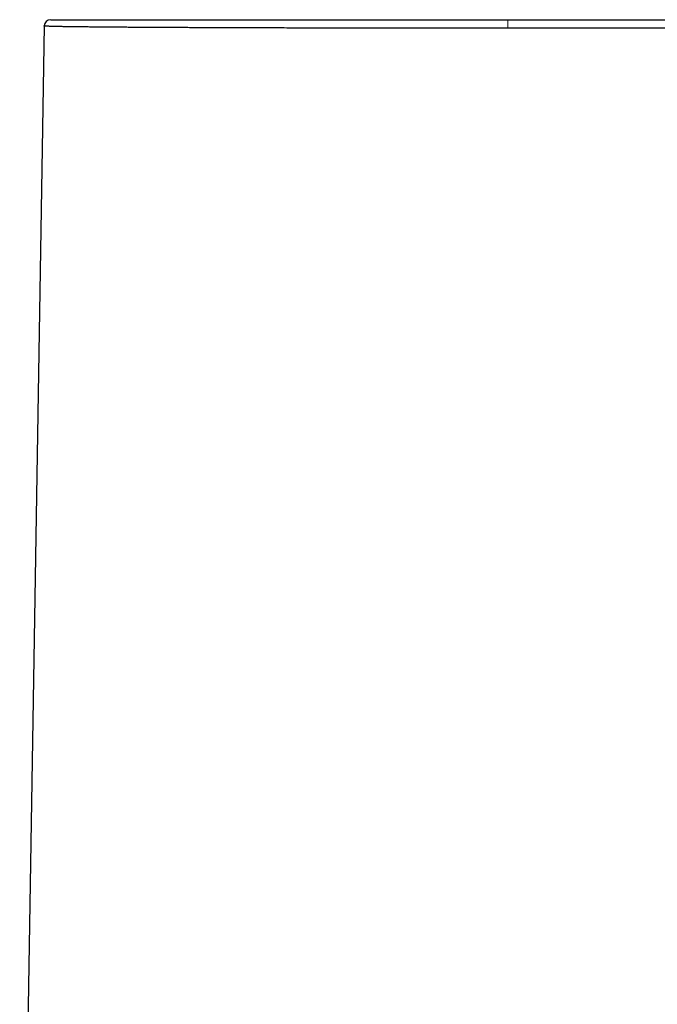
# Model space of a CAD drawing. Header units: millimetres. Extents: x 8 to 800, y 12 to 773.
# Tile 24 of 34: x 380 to 420, y 503 to 564. Entities that reach past the tile are written whole.
import ezdxf

# ---------------------------------------------------------------- set-up
doc = ezdxf.new("R2010")
doc.units = ezdxf.units.MM

msp = doc.modelspace()

# ---------------------------------------------------------------- linework, layer by layer
at = {"color": 252, "linetype": 'Continuous', "lineweight": 0}
msp.add_line((410.734, 563.805), (410.734, 564.34), dxfattribs=at)
at = {"color": 7, "linetype": 'Continuous', "lineweight": 30}
msp.add_line((381.78, 563.947), (380.243, 471.404), dxfattribs=at)
msp.add_arc((382.18, 563.94), 0.4, 90, 179.04926, dxfattribs=at)
for points, knots in [([(382.18, 564.34), (382.181, 564.34), (382.184, 564.34), (382.205, 564.34), (382.24, 564.34), (382.288, 564.34), (382.35, 564.34), (382.426, 564.34), (382.517, 564.34), (382.621, 564.34), (382.74, 564.34), (382.872, 564.34), (383.017, 564.34), (383.176, 564.34), (383.348, 564.34), (383.534, 564.34), (383.722, 564.34), (383.911, 564.34), (384.097, 564.34), (384.292, 564.34), (384.495, 564.34), (384.705, 564.34), (384.944, 564.34), (385.214, 564.34), (385.519, 564.34), (385.838, 564.34), (386.17, 564.34), (386.509, 564.34), (386.856, 564.34), (387.208, 564.34), (387.572, 564.34), (387.947, 564.34), (388.313, 564.34), (388.666, 564.34), (389.007, 564.34), (389.353, 564.34), (389.705, 564.34), (390.061, 564.34), (390.458, 564.34), (390.897, 564.34), (391.38, 564.34), (391.873, 564.34), (392.377, 564.34), (392.882, 564.34), (393.388, 564.34), (393.894, 564.34), (394.409, 564.34), (394.931, 564.34), (395.432, 564.34), (395.912, 564.34), (396.368, 564.34), (396.826, 564.34), (397.287, 564.34), (397.75, 564.34), (398.26, 564.34), (398.817, 564.34), (399.424, 564.34), (400.037, 564.34), (400.655, 564.34), (401.261, 564.34), (401.851, 564.34), (402.427, 564.34), (403.007, 564.34), (403.59, 564.34), (404.177, 564.34), (404.768, 564.34), (405.363, 564.34), (405.962, 564.34), (406.563, 564.34), (407.162, 564.34), (407.758, 564.34), (408.352, 564.34), (408.946, 564.34), (409.542, 564.34), (410.138, 564.34), (410.535, 564.34), (410.734, 564.34)], [0, 0, 0, 0, 0.013975, 0.027955, 0.0419368, 0.0559168, 0.0698918, 0.084039, 0.0981914, 0.1123455, 0.126498, 0.1406451, 0.1547188, 0.1687976, 0.1828781, 0.1969569, 0.2110306, 0.222852, 0.2346744, 0.2464958, 0.2581357, 0.2697766, 0.2814165, 0.2962143, 0.3110182, 0.325824, 0.3406279, 0.3554258, 0.3695034, 0.3835863, 0.3976708, 0.4117537, 0.4258313, 0.4376561, 0.4494819, 0.4613067, 0.4729499, 0.4845941, 0.4962373, 0.5110393, 0.5258473, 0.5406574, 0.5554654, 0.5702674, 0.5843468, 0.5984314, 0.6125177, 0.6266022, 0.6406816, 0.6525078, 0.664335, 0.6761613, 0.6878059, 0.6994516, 0.7110963, 0.7258999, 0.7407094, 0.755521, 0.7703306, 0.7851342, 0.7985949, 0.8120557, 0.825527, 0.8390013, 0.8524756, 0.8659469, 0.8795159, 0.8930879, 0.90666, 0.9202289, 0.9335193, 0.9468154, 0.9601145, 0.9734135, 0.9867096, 1, 1, 1, 1]), ([(410.734, 564.34), (410.944, 564.34), (411.363, 564.34), (411.991, 564.34), (412.62, 564.34), (413.247, 564.34), (413.875, 564.34), (414.505, 564.34), (415.135, 564.34), (415.763, 564.34), (416.388, 564.34), (417.009, 564.34), (417.625, 564.34), (418.236, 564.34), (418.844, 564.34), (419.447, 564.34), (420.014, 564.34), (420.546, 564.34), (421.042, 564.34), (421.532, 564.34), (422.016, 564.34), (422.494, 564.34), (423.01, 564.34), (423.564, 564.34), (424.154, 564.34), (424.737, 564.34), (425.311, 564.34), (425.869, 564.34), (426.409, 564.34), (426.933, 564.34), (427.449, 564.34), (427.957, 564.34), (428.429, 564.34), (428.868, 564.34), (429.275, 564.34), (429.673, 564.34), (430.062, 564.34), (430.443, 564.34), (430.851, 564.34), (431.284, 564.34), (431.74, 564.34), (432.184, 564.34), (432.616, 564.34), (433.03, 564.34), (433.425, 564.34), (433.803, 564.34), (434.169, 564.34), (434.524, 564.34), (434.849, 564.34), (435.146, 564.34), (435.417, 564.34), (435.678, 564.34), (435.929, 564.34), (436.17, 564.34), (436.424, 564.34), (436.688, 564.34), (436.958, 564.34), (437.213, 564.34), (437.455, 564.34), (437.678, 564.34), (437.884, 564.34), (438.073, 564.34), (438.248, 564.34), (438.411, 564.34), (438.551, 564.34), (438.673, 564.34), (438.778, 564.34), (438.872, 564.34), (438.957, 564.34), (439.032, 564.34), (439.103, 564.34), (439.167, 564.34), (439.221, 564.34), (439.26, 564.34), (439.284, 564.34), (439.287, 564.34), (439.288, 564.34)], [0, 0, 0, 0, 0.014021, 0.028047, 0.042075, 0.056102, 0.070123, 0.084318, 0.098518, 0.112719, 0.126919, 0.141114, 0.155189, 0.16927, 0.183352, 0.197432, 0.211507, 0.22333, 0.235154, 0.246976, 0.258617, 0.27026, 0.281901, 0.2967, 0.311504, 0.326311, 0.341115, 0.355914, 0.369984, 0.38406, 0.398137, 0.412213, 0.426283, 0.438102, 0.449921, 0.46174, 0.473377, 0.485016, 0.496653, 0.511446, 0.526246, 0.541047, 0.555846, 0.57064, 0.584707, 0.598779, 0.612854, 0.626926, 0.640993, 0.652809, 0.664626, 0.676442, 0.688077, 0.699713, 0.711348, 0.726138, 0.740934, 0.755732, 0.770529, 0.785319, 0.799386, 0.813459, 0.827533, 0.841605, 0.855673, 0.867489, 0.879306, 0.891122, 0.902756, 0.914392, 0.926027, 0.940817, 0.955614, 0.970413, 0.985209, 1, 1, 1, 1]), ([(410.734, 563.805), (410.734, 563.805), (410.512, 563.805), (410.068, 563.805), (409.402, 563.805), (408.772, 563.806), (408.178, 563.806), (407.619, 563.806), (407.061, 563.806), (406.505, 563.807), (405.968, 563.807), (405.45, 563.807), (404.95, 563.808), (404.452, 563.808), (403.932, 563.809), (403.389, 563.809), (402.826, 563.81), (402.265, 563.811), (401.708, 563.812), (401.162, 563.812), (400.627, 563.813), (400.104, 563.814), (399.585, 563.815), (399.07, 563.816), (398.527, 563.817), (397.956, 563.818), (397.359, 563.82), (396.817, 563.821), (396.327, 563.822), (395.887, 563.823), (395.453, 563.825), (395.019, 563.826), (394.588, 563.827), (394.159, 563.829), (393.735, 563.83), (393.343, 563.831), (392.982, 563.833), (392.614, 563.834), (392.216, 563.835), (391.789, 563.837), (391.368, 563.839), (390.955, 563.841), (390.523, 563.843), (390.075, 563.845), (389.612, 563.847), (389.196, 563.849), (388.824, 563.851), (388.495, 563.853), (388.172, 563.855), (387.854, 563.857), (387.541, 563.859), (387.233, 563.861), (386.932, 563.863), (386.658, 563.865), (386.409, 563.867), (386.158, 563.869), (385.889, 563.871), (385.606, 563.873), (385.332, 563.876), (385.068, 563.878), (384.796, 563.881), (384.521, 563.884), (384.244, 563.887), (384.001, 563.89), (383.791, 563.892), (383.608, 563.895), (383.434, 563.897), (383.267, 563.899), (383.108, 563.902), (382.957, 563.904), (382.814, 563.907), (382.689, 563.909), (382.579, 563.912), (382.485, 563.914), (382.399, 563.916), (382.303, 563.918), (382.201, 563.921), (382.099, 563.924), (382.01, 563.928), (381.936, 563.931), (381.878, 563.934), (381.833, 563.937), (381.803, 563.94), (381.784, 563.943), (381.78, 563.946), (381.78, 563.947), (381.78, 563.947)], [0, 0, 0, 0, 0.0000013, 0.0146516, 0.0293038, 0.0439541, 0.0563027, 0.0686548, 0.081008, 0.0933601, 0.1057087, 0.1169036, 0.1281003, 0.1392969, 0.1504918, 0.1633473, 0.1762068, 0.1890675, 0.2019269, 0.2147825, 0.2271033, 0.2394276, 0.251753, 0.2640773, 0.2763982, 0.2911002, 0.3058042, 0.3205062, 0.3317031, 0.3429017, 0.3541003, 0.3652972, 0.3767365, 0.3881777, 0.3996189, 0.4110582, 0.4203299, 0.4296016, 0.4419238, 0.4542495, 0.4665763, 0.4789019, 0.4912241, 0.5059279, 0.5206336, 0.5353373, 0.5465359, 0.5577362, 0.5689365, 0.580135, 0.5915767, 0.6030201, 0.6144636, 0.6259052, 0.6351791, 0.6444529, 0.6567742, 0.669099, 0.6814249, 0.6937497, 0.706071, 0.7207737, 0.7354784, 0.7501812, 0.7613795, 0.7725794, 0.7837794, 0.7949777, 0.8064196, 0.8178633, 0.829307, 0.8407489, 0.8500233, 0.8592976, 0.8681006, 0.8769036, 0.8910118, 0.9051253, 0.9192406, 0.9333541, 0.9474624, 0.9605852, 0.9737081, 0.9868534, 0.9999987, 1, 1, 1, 1]), ([(439.688, 563.947), (439.688, 563.947), (439.688, 563.946), (439.686, 563.944), (439.674, 563.942), (439.656, 563.939), (439.629, 563.937), (439.595, 563.935), (439.553, 563.932), (439.501, 563.93), (439.44, 563.927), (439.37, 563.924), (439.291, 563.922), (439.203, 563.919), (439.105, 563.917), (438.999, 563.914), (438.883, 563.912), (438.757, 563.909), (438.622, 563.906), (438.477, 563.904), (438.333, 563.902), (438.192, 563.899), (438.051, 563.897), (437.898, 563.895), (437.732, 563.893), (437.56, 563.891), (437.381, 563.889), (437.194, 563.886), (436.997, 563.884), (436.786, 563.882), (436.564, 563.88), (436.333, 563.877), (436.094, 563.875), (435.845, 563.873), (435.588, 563.871), (435.323, 563.869), (435.048, 563.867), (434.764, 563.865), (434.47, 563.862), (434.168, 563.86), (433.878, 563.858), (433.602, 563.857), (433.331, 563.855), (433.046, 563.853), (432.746, 563.852), (432.44, 563.85), (432.128, 563.848), (431.811, 563.847), (431.48, 563.845), (431.135, 563.843), (430.776, 563.842), (430.412, 563.84), (430.039, 563.839), (429.659, 563.837), (429.271, 563.835), (428.877, 563.834), (428.483, 563.833), (428.09, 563.831), (427.698, 563.83), (427.301, 563.829), (426.899, 563.827), (426.492, 563.826), (426.087, 563.825), (425.683, 563.824), (425.282, 563.823), (424.877, 563.822), (424.468, 563.821), (424.054, 563.82), (423.628, 563.819), (423.188, 563.818), (422.733, 563.817), (422.275, 563.816), (421.812, 563.815), (421.342, 563.814), (420.867, 563.813), (420.389, 563.813), (419.915, 563.812), (419.445, 563.811), (418.98, 563.811), (418.512, 563.81), (418.042, 563.809), (417.569, 563.809), (417.122, 563.808), (416.703, 563.808), (416.311, 563.808), (415.918, 563.807), (415.524, 563.807), (415.129, 563.807), (414.733, 563.807), (414.335, 563.806), (413.937, 563.806), (413.538, 563.806), (413.072, 563.806), (412.539, 563.806), (411.938, 563.805), (411.336, 563.805), (410.935, 563.805), (410.734, 563.805)], [0, 0, 0, 0, 0.000001, 0.010255, 0.020509, 0.030762, 0.04104, 0.051318, 0.061596, 0.072612, 0.083629, 0.094659, 0.105689, 0.116877, 0.128065, 0.139267, 0.150469, 0.1619, 0.173331, 0.184777, 0.196223, 0.205493, 0.214765, 0.225017, 0.23527, 0.245522, 0.255798, 0.266075, 0.276351, 0.287366, 0.298381, 0.30941, 0.320438, 0.331624, 0.34281, 0.35401, 0.36521, 0.376639, 0.388067, 0.399511, 0.410954, 0.420222, 0.429492, 0.439744, 0.449996, 0.460248, 0.470524, 0.480801, 0.491077, 0.502092, 0.513107, 0.524135, 0.535163, 0.546349, 0.557534, 0.568733, 0.579932, 0.590631, 0.60133, 0.612028, 0.622754, 0.633481, 0.644206, 0.65446, 0.664713, 0.674967, 0.685244, 0.695522, 0.705799, 0.716816, 0.727832, 0.738862, 0.749891, 0.761078, 0.772264, 0.783464, 0.794665, 0.805364, 0.816064, 0.826763, 0.837489, 0.848216, 0.858943, 0.867739, 0.876538, 0.885335, 0.894132, 0.902937, 0.911741, 0.920565, 0.92939, 0.938221, 0.947052, 0.960275, 0.973503, 0.986749, 1, 1, 1, 1])]:
    msp.add_open_spline(points, degree=3, knots=knots, dxfattribs=at)

doc.saveas('drawing.dxf')
